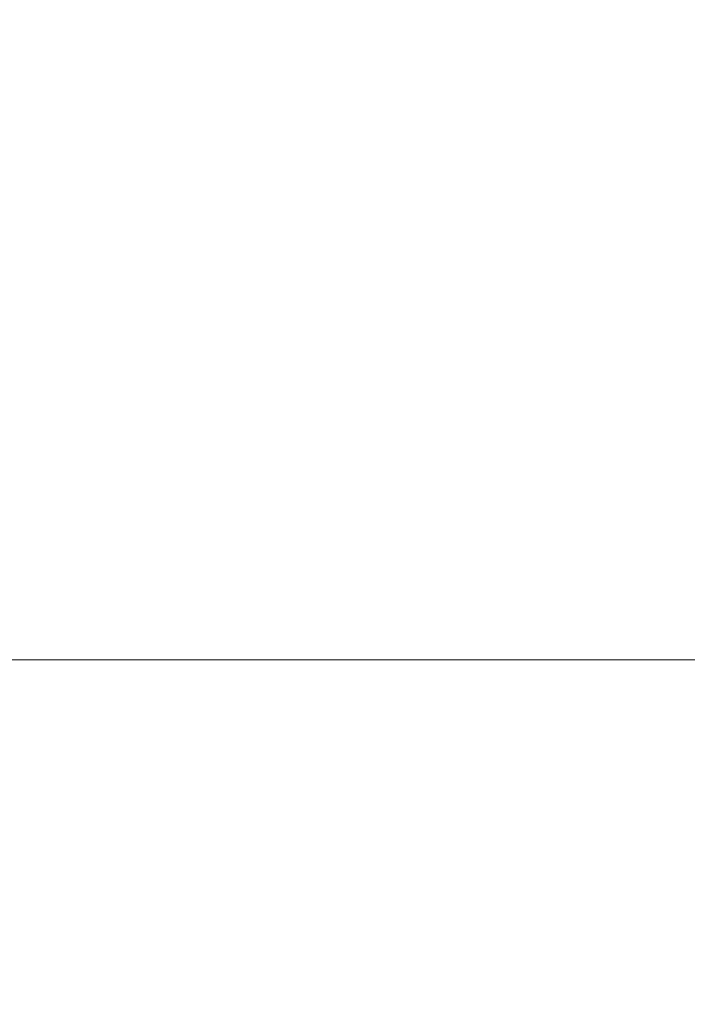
# Model space of a CAD drawing. Header units: millimetres. Extents: x 16720 to 74016, y 25810 to 81213.
# Tile 31 of 256: x 32364 to 32396, y 30041 to 30088. Entities that reach past the tile are written whole.
import ezdxf
from ezdxf import colors
from ezdxf.entities.mleader import LeaderData, LeaderLine
from ezdxf.math import Vec2, Vec3

# ---------------------------------------------------------------- set-up
doc = ezdxf.new("R2010")
doc.units = ezdxf.units.MM
for name, color, linetype, lineweight in [('_OPISY', 110, 'Continuous', 9), ('_WIDOKOWE', 252, 'Continuous', 9), ('_WYMIAR', 151, 'Continuous', 9)]:
    doc.layers.add(name, color=color, linetype=linetype, lineweight=lineweight)
doc.styles.add('ROMANS', font='romans.shx', dxfattribs={"width": 0.8, "height": 17})

# ---------------------------------------------------------------- blocks, each defined once
blk = doc.blocks.new('rampa załadunkowa')
at = {"layer": '_WIDOKOWE'}
for points in [[(100, 0), (175, 0), (175, -285), (100, -285)], [(100, -40), (-100, -40), (-100, -285), (100, -285)]]:
    blk.add_lwpolyline(points, close=True, dxfattribs=at)

msp = doc.modelspace()

# ---------------------------------------------------------------- block references
at = {"layer": '_WYMIAR', "rotation": 90}
msp.add_blockref('rampa załadunkowa', (32312.19, 29957.425), dxfattribs=at)

# ---------------------------------------------------------------- leaders
at = {"layer": '_OPISY'}
ml = msp.add_multileader_mtext('Standard', dxfattribs=at)
ml.set_content('{\\Fsimplex|c238;słupek stalowy do mocowania \\Pbramy przemysłowej }', color=256, style='ROMANS')
ml.set_leader_properties()
ml.build(insert=Vec2(0, 0))
ml.multileader.update_dxf_attribs({"dogleg_length": 4, "arrow_head_size": 6})
ctx = ml.context
ctx.base_point, ctx.char_height, ctx.arrow_head_size, ctx.landing_gap_size, ctx.plane_origin, ctx.plane_x_axis, ctx.plane_y_axis = Vec3(32371.045, 30167.153), 14, 6, 3, Vec3(32845.293, 29815.9), Vec3(1, 0, 0), Vec3(0, 1, 0)
ctx.text_align_type = 2
notes = []
notes.append((ctx, [(1, (1, 1, 0), (32366.471, 30167.153), (1, 0, 0), 4.574, [(0, [(32339.209, 30114.425)], 0, [])])]))
ctx.mtext.insert, ctx.mtext.text_direction, ctx.mtext.flow_direction = Vec3(32374.045, 30176.486), Vec3(1, 0, 0), 5
for ctx, leaders in notes:
    for number, flags, end, landing, length, lines in leaders:
        leader = LeaderData()
        leader.index, (leader.has_last_leader_line, leader.has_dogleg_vector, leader.attachment_direction) = number, flags
        leader.last_leader_point, leader.dogleg_vector, leader.dogleg_length = Vec3(end), Vec3(landing), length
        for number, points, colour, breaks in lines:
            line = LeaderLine()
            line.index, line.vertices, line.color, line.breaks = number, Vec3.list(points), colors.encode_raw_color(colour), breaks
            leader.lines.append(line)
        ctx.leaders.append(leader)

doc.saveas('drawing.dxf')
